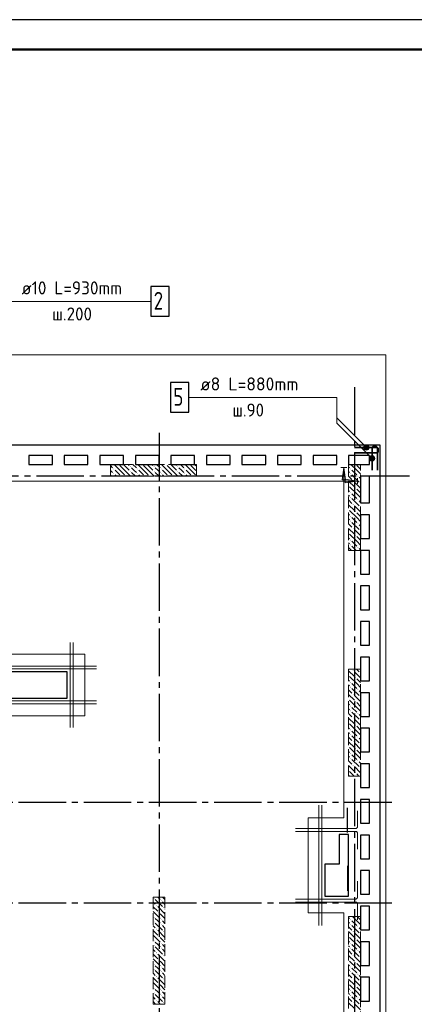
# Model space of a CAD drawing. Header units: millimetres. Extents: x 0 to 61017, y 0 to 42000.
# Tile 25 of 26: x 43627 to 50289, y 25395 to 42000. Entities that reach past the tile are written whole.
import ezdxf

# ---------------------------------------------------------------- set-up
doc = ezdxf.new("R2010")
doc.units = ezdxf.units.MM
doc.linetypes.add('______2', pattern=[270, 200, -70])
doc.linetypes.add('______5', pattern=[1100, 800, -100, 100, -100])
for name, color, linetype, lineweight in [('Standard', 7, 'Continuous', 25), ('ЖБ Пилон', 180, 'Continuous', 25), ('Обрамление П-обр. равн.', 7, 'Continuous', 25), ('Обрамление проемов стержнями', 7, 'Continuous', 25), ('Оси', 40, '______5', 18), ('Позиционная метка линия выноска', 7, 'Continuous', 13), ('Позиционная метка номер позиции', 7, 'Continuous', 13)]:
    doc.layers.add(name, color=color, linetype=linetype, lineweight=lineweight)
doc.layers.add('ЖБ Перекрытие верхний уровень', color=7, linetype='Continuous', lineweight=25, true_color=0xe0e0ff)
doc.styles.add('ISOCPEUR', font='txt')

msp = doc.modelspace()

# ---------------------------------------------------------------- hatches: boundary and pattern name
at = {"layer": 'ЖБ Пилон', "linetype": 'Continuous', "lineweight": 18, "transparency": 33554687}
for points in [[(45210, 34423), (45217, 34430), (45223, 34423), (45217, 34417)], [(45300, 34500), (45297, 34497), (45294, 34500)], [(45490, 34463), (45497, 34470), (45503, 34463), (45497, 34457)], [(45490, 34383), (45497, 34390), (45503, 34383), (45497, 34377)], [(45610, 34423), (45617, 34430), (45623, 34423), (45617, 34417)], [(45700, 34500), (45697, 34497), (45694, 34500)], [(45890, 34463), (45897, 34470), (45903, 34463), (45897, 34457)], [(45890, 34383), (45897, 34390), (45903, 34383), (45897, 34377)], [(46010, 34423), (46017, 34430), (46023, 34423), (46017, 34417)], [(46100, 34500), (46097, 34497), (46094, 34500)], [(46290, 34463), (46297, 34470), (46303, 34463), (46297, 34457)], [(46290, 34383), (46297, 34390), (46303, 34383), (46297, 34377)], [(46410, 34423), (46417, 34430), (46423, 34423), (46417, 34417)], [(46500, 34500), (46497, 34497), (46494, 34500)], [(49210, 34423), (49217, 34430), (49223, 34423), (49217, 34417)], [(49300, 34500), (49297, 34497), (49294, 34500)], [(45210, 34343), (45217, 34350), (45223, 34343), (45217, 34337)], [(45330, 34303), (45337, 34310), (45343, 34303), (45340, 34300), (45334, 34300)], [(45410, 34303), (45417, 34310), (45423, 34303), (45420, 34300), (45414, 34300)], [(45610, 34343), (45617, 34350), (45623, 34343), (45617, 34337)], [(45730, 34303), (45737, 34310), (45743, 34303), (45740, 34300), (45734, 34300)], [(45810, 34303), (45817, 34310), (45823, 34303), (45820, 34300), (45814, 34300)], [(46010, 34343), (46017, 34350), (46023, 34343), (46017, 34337)], [(46130, 34303), (46137, 34310), (46143, 34303), (46140, 34300), (46134, 34300)], [(46210, 34303), (46217, 34310), (46223, 34303), (46220, 34300), (46214, 34300)], [(46410, 34343), (46417, 34350), (46423, 34343), (46417, 34337)], [(46530, 34303), (46537, 34310), (46543, 34303), (46540, 34300), (46534, 34300)], [(49210, 34343), (49217, 34350), (49223, 34343), (49217, 34337)], [(49250, 34223), (49257, 34230), (49263, 34223), (49257, 34217)], [(49330, 34303), (49337, 34310), (49343, 34303), (49337, 34297)], [(49180, 34147), (49183, 34143), (49180, 34140)], [(49290, 34103), (49297, 34110), (49303, 34103), (49297, 34097)], [(49370, 34183), (49377, 34190), (49380, 34187), (49380, 34180), (49377, 34177)], [(49210, 34023), (49217, 34030), (49223, 34023), (49217, 34017)], [(49210, 33943), (49217, 33950), (49223, 33943), (49217, 33937)], [(49330, 33903), (49337, 33910), (49343, 33903), (49337, 33897)], [(49180, 33747), (49183, 33743), (49180, 33740)], [(49250, 33823), (49257, 33830), (49263, 33823), (49257, 33817)], [(49290, 33703), (49297, 33710), (49303, 33703), (49297, 33697)], [(49370, 33783), (49377, 33790), (49380, 33787), (49380, 33780), (49377, 33777)], [(49210, 33623), (49217, 33630), (49223, 33623), (49217, 33617)], [(49210, 33543), (49217, 33550), (49223, 33543), (49217, 33537)], [(49250, 33423), (49257, 33430), (49263, 33423), (49257, 33417)], [(49330, 33503), (49337, 33510), (49343, 33503), (49337, 33497)], [(49370, 33383), (49377, 33390), (49380, 33387), (49380, 33380), (49377, 33377)], [(49180, 33347), (49183, 33343), (49180, 33340)], [(49210, 33223), (49217, 33230), (49223, 33223), (49217, 33217)], [(49290, 33303), (49297, 33310), (49303, 33303), (49297, 33297)], [(49210, 33143), (49217, 33150), (49223, 33143), (49217, 33137)], [(49330, 33103), (49337, 33110), (49343, 33103), (49337, 33097)], [(49180, 30947), (49183, 30943), (49180, 30940)], [(49250, 31023), (49257, 31030), (49263, 31023), (49257, 31017)], [(49290, 30903), (49297, 30910), (49303, 30903), (49297, 30897)], [(49370, 30983), (49377, 30990), (49380, 30987), (49380, 30980), (49377, 30977)], [(49210, 30823), (49217, 30830), (49223, 30823), (49217, 30817)], [(49210, 30743), (49217, 30750), (49223, 30743), (49217, 30737)], [(49250, 30623), (49257, 30630), (49263, 30623), (49257, 30617)], [(49330, 30703), (49337, 30710), (49343, 30703), (49337, 30697)], [(49370, 30583), (49377, 30590), (49380, 30587), (49380, 30580), (49377, 30577)], [(49180, 30547), (49183, 30543), (49180, 30540)], [(49210, 30423), (49217, 30430), (49223, 30423), (49217, 30417)], [(49290, 30503), (49297, 30510), (49303, 30503), (49297, 30497)], [(49210, 30343), (49217, 30350), (49223, 30343), (49217, 30337)], [(49250, 30223), (49257, 30230), (49263, 30223), (49257, 30217)], [(49330, 30303), (49337, 30310), (49343, 30303), (49337, 30297)], [(49180, 30147), (49183, 30143), (49180, 30140)], [(49290, 30103), (49297, 30110), (49303, 30103), (49297, 30097)], [(49370, 30183), (49377, 30190), (49380, 30187), (49380, 30180), (49377, 30177)], [(49210, 30023), (49217, 30030), (49223, 30023), (49217, 30017)], [(49210, 29943), (49217, 29950), (49223, 29943), (49217, 29937)], [(49330, 29903), (49337, 29910), (49343, 29903), (49337, 29897)], [(49180, 29747), (49183, 29743), (49180, 29740)], [(49250, 29823), (49257, 29830), (49263, 29823), (49257, 29817)], [(49370, 29783), (49377, 29790), (49380, 29787), (49380, 29780), (49377, 29777)], [(49210, 29623), (49217, 29630), (49223, 29623), (49217, 29617)], [(49290, 29703), (49297, 29710), (49303, 29703), (49297, 29697)], [(49210, 29543), (49217, 29550), (49223, 29543), (49217, 29537)], [(49250, 29423), (49257, 29430), (49263, 29423), (49257, 29417)], [(49330, 29503), (49337, 29510), (49343, 29503), (49337, 29497)], [(49180, 29347), (49183, 29343), (49180, 29340)], [(49290, 29303), (49297, 29310), (49303, 29303), (49297, 29297)], [(49370, 29383), (49377, 29390), (49380, 29387), (49380, 29380), (49377, 29377)], [(45890, 27183), (45897, 27190), (45903, 27183), (45897, 27177)], [(45930, 27063), (45937, 27070), (45943, 27063), (45937, 27057)], [(46010, 27143), (46017, 27150), (46023, 27143), (46017, 27137)], [(45970, 26943), (45977, 26950), (45983, 26943), (45977, 26937)], [(46050, 27023), (46057, 27030), (46063, 27023), (46057, 27017)], [(45890, 26863), (45897, 26870), (45903, 26863), (45897, 26857)], [(45890, 26783), (45897, 26790), (45903, 26783), (45897, 26777)], [(46010, 26823), (46017, 26830), (46023, 26823), (46017, 26817)], [(46010, 26743), (46017, 26750), (46023, 26743), (46017, 26737)], [(49210, 26823), (49217, 26830), (49223, 26823), (49217, 26817)], [(49210, 26743), (49217, 26750), (49223, 26743), (49217, 26737)], [(45930, 26663), (45937, 26670), (45943, 26663), (45937, 26657)], [(46050, 26623), (46057, 26630), (46063, 26623), (46057, 26617)], [(49250, 26623), (49257, 26630), (49263, 26623), (49257, 26617)], [(49330, 26703), (49337, 26710), (49343, 26703), (49337, 26697)], [(49370, 26583), (49377, 26590), (49380, 26587), (49380, 26580), (49377, 26577)], [(45890, 26463), (45897, 26470), (45903, 26463), (45897, 26457)], [(45970, 26543), (45977, 26550), (45983, 26543), (45977, 26537)], [(46010, 26423), (46017, 26430), (46023, 26423), (46017, 26417)], [(49180, 26547), (49183, 26543), (49180, 26540)], [(49210, 26423), (49217, 26430), (49223, 26423), (49217, 26417)], [(49290, 26503), (49297, 26510), (49303, 26503), (49297, 26497)], [(45890, 26383), (45897, 26390), (45903, 26383), (45897, 26377)], [(45930, 26263), (45937, 26270), (45943, 26263), (45937, 26257)], [(46010, 26343), (46017, 26350), (46023, 26343), (46017, 26337)], [(49210, 26343), (49217, 26350), (49223, 26343), (49217, 26337)], [(49330, 26303), (49337, 26310), (49343, 26303), (49337, 26297)], [(45970, 26143), (45977, 26150), (45983, 26143), (45977, 26137)], [(46050, 26223), (46057, 26230), (46063, 26223), (46057, 26217)], [(49180, 26147), (49183, 26143), (49180, 26140)], [(49250, 26223), (49257, 26230), (49263, 26223), (49257, 26217)], [(49290, 26103), (49297, 26110), (49303, 26103), (49297, 26097)], [(49370, 26183), (49377, 26190), (49380, 26187), (49380, 26180), (49377, 26177)], [(45890, 26063), (45897, 26070), (45903, 26063), (45897, 26057)], [(45890, 25983), (45897, 25990), (45903, 25983), (45897, 25977)], [(46010, 26023), (46017, 26030), (46023, 26023), (46017, 26017)], [(46010, 25943), (46017, 25950), (46023, 25943), (46017, 25937)], [(49210, 26023), (49217, 26030), (49223, 26023), (49217, 26017)], [(49210, 25943), (49217, 25950), (49223, 25943), (49217, 25937)], [(49330, 25903), (49337, 25910), (49343, 25903), (49337, 25897)], [(45930, 25863), (45937, 25870), (45943, 25863), (45937, 25857)], [(45970, 25743), (45977, 25750), (45983, 25743), (45977, 25737)], [(46050, 25823), (46057, 25830), (46063, 25823), (46057, 25817)], [(49180, 25747), (49183, 25743), (49180, 25740)], [(49250, 25823), (49257, 25830), (49263, 25823), (49257, 25817)], [(49370, 25783), (49377, 25790), (49380, 25787), (49380, 25780), (49377, 25777)], [(45890, 25663), (45897, 25670), (45903, 25663), (45897, 25657)], [(45890, 25583), (45897, 25590), (45903, 25583), (45897, 25577)], [(46010, 25623), (46017, 25630), (46023, 25623), (46017, 25617)], [(49210, 25623), (49217, 25630), (49223, 25623), (49217, 25617)], [(49290, 25703), (49297, 25710), (49303, 25703), (49297, 25697)], [(45930, 25463), (45937, 25470), (45943, 25463), (45937, 25457)], [(46010, 25543), (46017, 25550), (46023, 25543), (46017, 25537)], [(46050, 25423), (46057, 25430), (46063, 25423), (46057, 25417)], [(49210, 25543), (49217, 25550), (49223, 25543), (49217, 25537)], [(49250, 25423), (49257, 25430), (49263, 25423), (49257, 25417)], [(49330, 25503), (49337, 25510), (49343, 25503), (49337, 25497)]]:
    msp.add_hatch(color=7, dxfattribs=at).paths.add_polyline_path(points, flags=16)
at = {"layer": 'Позиционная метка линия выноска', "linetype": 'Continuous', "lineweight": 13, "transparency": 33554687}
msp.add_hatch(color=7, dxfattribs=at).paths.add_polyline_path([(49130, 34240), (49100, 34450), (49070, 34240)])
msp.add_hatch(color=7, dxfattribs=at).paths.add_polyline_path([(49120, 34250), (49330, 34220), (49120, 34190)], flags=16)
at = {"layer": 'Позиционная метка номер позиции', "linetype": 'Continuous', "lineweight": 13, "transparency": 33554687}
for points in [[(49449, 34753), (49492, 34828), (49438, 34774)], [(49438, 34774), (49492, 34828), (49470, 34828)], [(49438, 34774), (49470, 34828), (49438, 34796)], [(49438, 34796), (49470, 34828), (49449, 34817)], [(49449, 34753), (49513, 34817), (49492, 34828)], [(49470, 34742), (49513, 34817), (49449, 34753)], [(49470, 34742), (49524, 34796), (49513, 34817)], [(49492, 34742), (49524, 34796), (49470, 34742)], [(49492, 34742), (49524, 34774), (49524, 34796)], [(49524, 34774), (49492, 34742), (49513, 34753)], [(49543, 34569), (49586, 34644), (49532, 34590)], [(49532, 34590), (49586, 34644), (49564, 34644)], [(49532, 34590), (49564, 34644), (49532, 34612)], [(49532, 34612), (49564, 34644), (49543, 34633)], [(49543, 34569), (49607, 34633), (49586, 34644)], [(49564, 34558), (49607, 34633), (49543, 34569)], [(49564, 34558), (49618, 34612), (49607, 34633)], [(49586, 34558), (49618, 34612), (49564, 34558)], [(49586, 34558), (49618, 34590), (49618, 34612)], [(49618, 34590), (49586, 34558), (49607, 34569)]]:
    msp.add_hatch(color=7, dxfattribs=at).paths.add_polyline_path(points)

# ---------------------------------------------------------------- linework, layer by layer
at = {"layer": 'Standard', "color": 7, "linetype": 'Continuous', "lineweight": 25, "transparency": 33554687}
for p, q in [((43100, 34830), (49710, 34830)), ((49710, 34830), (49710, 19870)), ((43780, 34650), (43780, 34500)), ((44180, 34650), (43780, 34650)), ((44180, 34500), (44180, 34650)), ((44380, 34650), (44380, 34500)), ((44780, 34650), (44380, 34650)), ((44780, 34500), (44780, 34650)), ((44980, 34650), (44980, 34500)), ((45380, 34650), (44980, 34650)), ((45380, 34500), (45380, 34650)), ((45580, 34650), (45580, 34500)), ((45980, 34650), (45580, 34650)), ((45980, 34500), (45980, 34650)), ((46180, 34650), (46180, 34500)), ((46580, 34650), (46180, 34650)), ((46580, 34500), (46580, 34650)), ((46780, 34650), (46780, 34500)), ((47180, 34650), (46780, 34650)), ((47180, 34500), (47180, 34650)), ((47380, 34650), (47380, 34500)), ((47780, 34650), (47380, 34650)), ((47780, 34500), (47780, 34650)), ((47980, 34650), (47980, 34500)), ((48380, 34650), (47980, 34650)), ((48380, 34500), (48380, 34650)), ((48580, 34650), (48580, 34500)), ((48980, 34650), (48580, 34650)), ((48980, 34500), (48980, 34650)), ((49180, 34650), (49180, 34500)), ((49530, 34650), (49180, 34650)), ((49530, 34500), (49530, 34650)), ((43780, 34500), (44180, 34500)), ((44380, 34500), (44780, 34500)), ((44980, 34500), (45380, 34500)), ((45580, 34500), (45980, 34500)), ((46180, 34500), (46580, 34500)), ((46780, 34500), (47180, 34500)), ((47380, 34500), (47780, 34500)), ((47980, 34500), (48380, 34500)), ((48580, 34500), (48980, 34500)), ((49180, 34500), (49530, 34500)), ((49380, 34300), (49380, 33850)), ((49530, 34300), (49380, 34300)), ((49530, 33850), (49530, 34300)), ((49380, 33850), (49530, 33850)), ((49380, 33650), (49380, 33250)), ((49530, 33650), (49380, 33650)), ((49530, 33250), (49530, 33650)), ((49380, 33250), (49530, 33250)), ((49380, 33050), (49380, 32650)), ((49530, 33050), (49380, 33050)), ((49530, 32650), (49530, 33050)), ((49380, 32650), (49530, 32650)), ((49380, 32450), (49380, 32050)), ((49530, 32450), (49380, 32450)), ((49530, 32050), (49530, 32450)), ((49380, 32050), (49530, 32050)), ((49380, 31850), (49380, 31450)), ((49530, 31850), (49380, 31850)), ((49530, 31450), (49530, 31850)), ((49380, 31450), (49530, 31450)), ((49380, 31250), (49380, 30850)), ((49530, 31250), (49380, 31250)), ((49530, 30850), (49530, 31250)), ((44430, 31000), (43170, 31000)), ((44430, 30560), (44430, 31000)), ((49380, 30850), (49530, 30850)), ((42770, 30560), (44430, 30560)), ((49380, 30650), (49380, 30250)), ((49530, 30650), (49380, 30650)), ((49530, 30250), (49530, 30650)), ((49380, 30250), (49530, 30250)), ((49380, 30050), (49380, 29650)), ((49530, 30050), (49380, 30050)), ((49530, 29650), (49530, 30050)), ((49380, 29650), (49530, 29650)), ((49380, 29450), (49380, 29050)), ((49530, 29450), (49380, 29450)), ((49530, 29050), (49530, 29450)), ((49380, 29050), (49530, 29050)), ((49380, 28850), (49380, 28450)), ((49530, 28850), (49380, 28850)), ((49530, 28450), (49530, 28850)), ((49380, 28450), (49530, 28450)), ((49020, 28260), (49020, 27760)), ((49180, 28260), (49020, 28260)), ((49180, 27220), (49180, 28260)), ((49380, 28250), (49380, 27850)), ((49530, 28250), (49380, 28250)), ((49530, 27850), (49530, 28250)), ((48780, 27760), (48780, 27220)), ((49020, 27760), (48780, 27760)), ((49380, 27850), (49530, 27850)), ((49380, 27650), (49380, 27250)), ((49530, 27650), (49380, 27650)), ((49530, 27250), (49530, 27650)), ((49380, 27250), (49530, 27250)), ((48780, 27220), (49180, 27220)), ((49380, 27050), (49380, 26650)), ((49530, 27050), (49380, 27050)), ((49530, 26650), (49530, 27050)), ((49380, 26650), (49530, 26650)), ((49380, 26450), (49380, 26050)), ((49530, 26450), (49380, 26450)), ((49530, 26050), (49530, 26450)), ((49380, 26050), (49530, 26050)), ((49380, 25850), (49380, 25450)), ((49530, 25850), (49380, 25850)), ((49530, 25450), (49530, 25850)), ((49380, 25450), (49530, 25450))]:
    msp.add_line(p, q, dxfattribs=at)
at = {"layer": 'Standard', "color": 7, "linetype": 'Continuous', "lineweight": 13, "transparency": 33554687}
msp.add_lwpolyline([(0, 0), (59400, 0), (59400, 42000), (0, 42000), (0, 0)], close=True, dxfattribs=at)
at = {"layer": 'Standard', "color": 7, "linetype": 'Continuous', "lineweight": -3, "transparency": 33554687}
msp.add_lwpolyline([(0, 42000), (0, 0), (59400, 0), (59400, 42000), (0, 42000)], dxfattribs=at)
at = {"layer": 'Standard', "color": 7, "linetype": 'Continuous', "lineweight": 25, "transparency": 33554687}
for points in [[(0, 42000), (0, 0), (59400, 0), (59400, 42000), (0, 42000)], [(59400, 42000), (0, 42000), (0, 0), (59400, 0), (59400, 42000)]]:
    msp.add_lwpolyline(points, dxfattribs=at)
at = {"layer": 'Standard', "color": 7, "linetype": 'Continuous', "lineweight": 13, "transparency": 33554687}
msp.add_lwpolyline([(59400, 42000), (0, 42000), (0, 0), (59400, 0), (59400, 42000)], dxfattribs=at)
msp.add_lwpolyline([(59400, 42000), (0, 42000), (0, 0), (59400, 0), (59400, 42000)], dxfattribs=at)
at = {"layer": 'Standard', "color": 7, "linetype": 'Continuous', "lineweight": 50, "transparency": 33554687}
msp.add_lwpolyline([(2000, 41500), (58900, 41500), (58900, 500), (2000, 500), (2000, 41500)], close=True, dxfattribs=at)
at = {"layer": 'Standard', "color": 254, "linetype": 'Continuous', "lineweight": 13, "true_color": 0xc4c4ff, "transparency": 33554687}
msp.add_lwpolyline([(7000, 19770), (49810, 19770), (49810, 36350), (7000, 36350), (7000, 19770)], dxfattribs=at)
at = {"layer": 'ЖБ Перекрытие верхний уровень', "color": 7, "linetype": 'Continuous', "lineweight": 18, "transparency": 33554687}
for p, q in [((49710, 34830), (43100, 34830)), ((49710, 19870), (49710, 34830)), ((43780, 34500), (43780, 34650)), ((43780, 34650), (44180, 34650)), ((44180, 34650), (44180, 34500)), ((44380, 34500), (44380, 34650)), ((44380, 34650), (44780, 34650)), ((44780, 34650), (44780, 34500)), ((44980, 34500), (44980, 34650)), ((44980, 34650), (45380, 34650)), ((45380, 34650), (45380, 34500)), ((45580, 34500), (45580, 34650)), ((45580, 34650), (45980, 34650)), ((45980, 34650), (45980, 34500)), ((46180, 34500), (46180, 34650)), ((46180, 34650), (46580, 34650)), ((46580, 34650), (46580, 34500)), ((46780, 34500), (46780, 34650)), ((46780, 34650), (47180, 34650)), ((47180, 34650), (47180, 34500)), ((47380, 34500), (47380, 34650)), ((47380, 34650), (47780, 34650)), ((47780, 34650), (47780, 34500)), ((47980, 34500), (47980, 34650)), ((47980, 34650), (48380, 34650)), ((48380, 34650), (48380, 34500)), ((48580, 34500), (48580, 34650)), ((48580, 34650), (48980, 34650)), ((48980, 34650), (48980, 34500)), ((49180, 34500), (49180, 34650)), ((49180, 34650), (49530, 34650)), ((49530, 34650), (49530, 34500)), ((44180, 34500), (43780, 34500)), ((44780, 34500), (44380, 34500)), ((45380, 34500), (44980, 34500)), ((45980, 34500), (45580, 34500)), ((46580, 34500), (46180, 34500)), ((47180, 34500), (46780, 34500)), ((47780, 34500), (47380, 34500)), ((48380, 34500), (47980, 34500)), ((48980, 34500), (48580, 34500)), ((49530, 34500), (49180, 34500)), ((49380, 33850), (49380, 34300)), ((49380, 34300), (49530, 34300)), ((49530, 34300), (49530, 33850)), ((49530, 33850), (49380, 33850)), ((49380, 33250), (49380, 33650)), ((49380, 33650), (49530, 33650)), ((49530, 33650), (49530, 33250)), ((49530, 33250), (49380, 33250)), ((49380, 33050), (49530, 33050)), ((49380, 32650), (49380, 33050)), ((49530, 33050), (49530, 32650)), ((49530, 32650), (49380, 32650)), ((49380, 32050), (49380, 32450)), ((49380, 32450), (49530, 32450)), ((49530, 32450), (49530, 32050)), ((49530, 32050), (49380, 32050)), ((49380, 31850), (49530, 31850)), ((49380, 31450), (49380, 31850)), ((49530, 31850), (49530, 31450)), ((49530, 31450), (49380, 31450)), ((49380, 30850), (49380, 31250)), ((49380, 31250), (49530, 31250)), ((49530, 31250), (49530, 30850)), ((44430, 31000), (43170, 31000)), ((44430, 30560), (44430, 31000)), ((49530, 30850), (49380, 30850)), ((43170, 30560), (44430, 30560)), ((49380, 30250), (49380, 30650)), ((49380, 30650), (49530, 30650)), ((49530, 30650), (49530, 30250)), ((49530, 30250), (49380, 30250)), ((49380, 29650), (49380, 30050)), ((49380, 30050), (49530, 30050)), ((49530, 30050), (49530, 29650)), ((49530, 29650), (49380, 29650)), ((49380, 29450), (49530, 29450)), ((49380, 29050), (49380, 29450)), ((49530, 29450), (49530, 29050)), ((49530, 29050), (49380, 29050)), ((49380, 28850), (49530, 28850)), ((49380, 28450), (49380, 28850)), ((49530, 28850), (49530, 28450)), ((49530, 28450), (49380, 28450)), ((49180, 28260), (49020, 28260)), ((49020, 28260), (49020, 27760)), ((49180, 27760), (49180, 28260)), ((49380, 28250), (49530, 28250)), ((49380, 27850), (49380, 28250)), ((49530, 28250), (49530, 27850)), ((49020, 27760), (48780, 27760)), ((48780, 27760), (48780, 27220)), ((49180, 27220), (49180, 27760)), ((49530, 27850), (49380, 27850)), ((49380, 27250), (49380, 27650)), ((49380, 27650), (49530, 27650)), ((49530, 27650), (49530, 27250)), ((49530, 27250), (49380, 27250)), ((48780, 27220), (49180, 27220)), ((49380, 26650), (49380, 27050)), ((49380, 27050), (49530, 27050)), ((49530, 27050), (49530, 26650)), ((49530, 26650), (49380, 26650)), ((49380, 26450), (49530, 26450)), ((49380, 26050), (49380, 26450)), ((49530, 26450), (49530, 26050)), ((49530, 26050), (49380, 26050)), ((49380, 25450), (49380, 25850)), ((49380, 25850), (49530, 25850)), ((49530, 25850), (49530, 25450)), ((49530, 25450), (49380, 25450))]:
    msp.add_line(p, q, dxfattribs=at)
at = {"layer": 'ЖБ Пилон', "color": 253, "linetype": '______2', "lineweight": 13, "true_color": 0xa0a0a0, "transparency": 33554687}
for p, q in [((46610, 34500), (45160, 34500)), ((45160, 34500), (45160, 34300)), ((46610, 34300), (46610, 34500)), ((49380, 34500), (49180, 34500)), ((49180, 34500), (49180, 33050)), ((49380, 33050), (49380, 34500)), ((45160, 34300), (46610, 34300)), ((49180, 33050), (49380, 33050)), ((49180, 31045), (49180, 29245)), ((49380, 31045), (49180, 31045)), ((49380, 29245), (49380, 31045)), ((49180, 29245), (49380, 29245)), ((45880, 27200), (45880, 25400)), ((46080, 27200), (45880, 27200)), ((46080, 25400), (46080, 27200)), ((49180, 26875), (49180, 25075)), ((49380, 26875), (49180, 26875)), ((49380, 25075), (49380, 26875)), ((45880, 25400), (46080, 25400))]:
    msp.add_line(p, q, dxfattribs=at)
at = {"layer": 'ЖБ Пилон', "color": 9, "linetype": 'Continuous', "lineweight": 18, "true_color": 0xc7c7c7, "transparency": 33554687}
for p, q in [((45160, 34480), (45197, 34443)), ((45197, 34363), (45160, 34400)), ((45317, 34403), (45220, 34500)), ((45237, 34403), (45317, 34323)), ((45317, 34483), (45397, 34403)), ((45317, 34403), (45397, 34323)), ((45397, 34483), (45380, 34500)), ((45397, 34483), (45477, 34403)), ((45397, 34403), (45500, 34300)), ((45460, 34500), (45477, 34483)), ((45557, 34403), (45517, 34443)), ((45540, 34500), (45597, 34443)), ((45597, 34363), (45557, 34403)), ((45717, 34403), (45620, 34500)), ((45637, 34403), (45717, 34323)), ((45717, 34483), (45797, 34403)), ((45717, 34403), (45797, 34323)), ((45797, 34483), (45780, 34500)), ((45797, 34483), (45877, 34403)), ((45797, 34403), (45900, 34300)), ((45860, 34500), (45877, 34483)), ((45957, 34403), (45917, 34443)), ((45940, 34500), (45997, 34443)), ((45997, 34363), (45957, 34403)), ((46117, 34403), (46020, 34500)), ((46037, 34403), (46117, 34323)), ((46117, 34483), (46197, 34403)), ((46117, 34403), (46197, 34323)), ((46197, 34483), (46180, 34500)), ((46197, 34483), (46277, 34403)), ((46197, 34403), (46300, 34300)), ((46260, 34500), (46277, 34483)), ((46357, 34403), (46317, 34443)), ((46340, 34500), (46397, 34443)), ((46397, 34363), (46357, 34403)), ((46517, 34403), (46420, 34500)), ((46437, 34403), (46517, 34323)), ((46517, 34483), (46597, 34403)), ((46517, 34403), (46597, 34323)), ((46597, 34483), (46580, 34500)), ((46597, 34483), (46610, 34470)), ((46597, 34403), (46610, 34390)), ((49180, 34460), (49197, 34443)), ((49197, 34363), (49180, 34380)), ((49317, 34403), (49220, 34500)), ((49237, 34403), (49317, 34323)), ((49317, 34483), (49380, 34420)), ((49317, 34403), (49380, 34340)), ((45160, 34320), (45180, 34300)), ((45237, 34323), (45260, 34300)), ((45517, 34363), (45580, 34300)), ((45637, 34323), (45660, 34300)), ((45917, 34363), (45980, 34300)), ((46037, 34323), (46060, 34300)), ((46317, 34363), (46380, 34300)), ((46437, 34323), (46460, 34300)), ((49180, 34300), (49237, 34243)), ((49180, 34220), (49277, 34123)), ((49237, 34323), (49357, 34203)), ((49380, 34260), (49357, 34283)), ((49180, 34060), (49197, 34043)), ((49317, 34003), (49197, 34123)), ((49380, 34100), (49277, 34203)), ((49317, 34083), (49380, 34020)), ((49197, 33963), (49180, 33980)), ((49180, 33900), (49237, 33843)), ((49237, 34003), (49317, 33923)), ((49237, 33923), (49357, 33803)), ((49317, 34003), (49380, 33940)), ((49380, 33860), (49357, 33883)), ((49180, 33820), (49277, 33723)), ((49317, 33603), (49197, 33723)), ((49380, 33700), (49277, 33803)), ((49180, 33660), (49197, 33643)), ((49197, 33563), (49180, 33580)), ((49237, 33603), (49317, 33523)), ((49317, 33683), (49380, 33620)), ((49317, 33603), (49380, 33540)), ((49180, 33500), (49237, 33443)), ((49180, 33420), (49277, 33323)), ((49237, 33523), (49357, 33403)), ((49380, 33300), (49277, 33403)), ((49380, 33460), (49357, 33483)), ((49180, 33260), (49197, 33243)), ((49317, 33203), (49197, 33323)), ((49317, 33283), (49380, 33220)), ((49197, 33163), (49180, 33180)), ((49180, 33100), (49230, 33050)), ((49237, 33203), (49317, 33123)), ((49237, 33123), (49310, 33050)), ((49317, 33203), (49380, 33140)), ((49380, 33060), (49357, 33083)), ((49180, 31020), (49277, 30923)), ((49317, 30803), (49197, 30923)), ((49235, 31045), (49237, 31043)), ((49380, 30900), (49277, 31003)), ((49315, 31045), (49357, 31003)), ((49180, 30860), (49197, 30843)), ((49197, 30763), (49180, 30780)), ((49237, 30803), (49317, 30723)), ((49237, 30723), (49357, 30603)), ((49317, 30883), (49380, 30820)), ((49317, 30803), (49380, 30740)), ((49180, 30700), (49237, 30643)), ((49180, 30620), (49277, 30523)), ((49380, 30500), (49277, 30603)), ((49380, 30660), (49357, 30683)), ((49180, 30460), (49197, 30443)), ((49317, 30403), (49197, 30523)), ((49237, 30403), (49317, 30323)), ((49317, 30483), (49380, 30420)), ((49317, 30403), (49380, 30340)), ((49197, 30363), (49180, 30380)), ((49180, 30300), (49237, 30243)), ((49237, 30323), (49357, 30203)), ((49380, 30260), (49357, 30283)), ((49180, 30220), (49277, 30123)), ((49180, 30060), (49197, 30043)), ((49317, 30003), (49197, 30123)), ((49380, 30100), (49277, 30203)), ((49317, 30083), (49380, 30020)), ((49197, 29963), (49180, 29980)), ((49180, 29900), (49237, 29843)), ((49237, 30003), (49317, 29923)), ((49237, 29923), (49357, 29803)), ((49317, 30003), (49380, 29940)), ((49180, 29820), (49277, 29723)), ((49380, 29700), (49277, 29803)), ((49380, 29860), (49357, 29883)), ((49180, 29660), (49197, 29643)), ((49197, 29563), (49180, 29580)), ((49317, 29603), (49197, 29723)), ((49237, 29603), (49317, 29523)), ((49317, 29683), (49380, 29620)), ((49317, 29603), (49380, 29540)), ((49180, 29500), (49237, 29443)), ((49180, 29420), (49277, 29323)), ((49237, 29523), (49357, 29403)), ((49380, 29300), (49277, 29403)), ((49380, 29460), (49357, 29483)), ((49180, 29260), (49195, 29245)), ((49275, 29245), (49197, 29323)), ((49317, 29283), (49355, 29245)), ((45880, 27120), (45917, 27083)), ((45917, 27163), (46037, 27043)), ((45997, 27163), (45960, 27200)), ((46037, 27123), (46080, 27080)), ((46040, 27200), (46080, 27160)), ((45880, 27040), (45957, 26963)), ((45880, 26960), (45997, 26843)), ((45957, 27043), (46077, 26923)), ((46080, 26840), (45997, 26923)), ((46080, 27000), (46077, 27003)), ((45957, 26803), (45917, 26843)), ((45917, 26763), (46037, 26643)), ((45997, 26763), (45957, 26803)), ((46037, 26803), (46080, 26760)), ((49180, 26860), (49197, 26843)), ((49197, 26763), (49180, 26780)), ((49237, 26803), (49317, 26723)), ((49317, 26803), (49245, 26875)), ((49317, 26803), (49380, 26740)), ((49325, 26875), (49380, 26820)), ((45880, 26720), (45917, 26683)), ((45880, 26640), (45957, 26563)), ((45957, 26643), (46077, 26523)), ((46037, 26723), (46080, 26680)), ((46080, 26600), (46077, 26603)), ((49180, 26700), (49237, 26643)), ((49180, 26620), (49277, 26523)), ((49237, 26723), (49357, 26603)), ((49380, 26500), (49277, 26603)), ((49380, 26660), (49357, 26683)), ((45880, 26560), (45997, 26443)), ((45957, 26403), (45917, 26443)), ((45997, 26363), (45957, 26403)), ((46080, 26440), (45997, 26523)), ((46037, 26403), (46080, 26360)), ((49180, 26460), (49197, 26443)), ((49317, 26403), (49197, 26523)), ((49237, 26403), (49317, 26323)), ((49317, 26483), (49380, 26420)), ((49317, 26403), (49380, 26340)), ((45880, 26320), (45917, 26283)), ((45880, 26240), (45957, 26163)), ((45917, 26363), (46037, 26243)), ((45957, 26243), (46077, 26123)), ((46037, 26323), (46080, 26280)), ((49197, 26363), (49180, 26380)), ((49180, 26300), (49237, 26243)), ((49237, 26323), (49357, 26203)), ((49380, 26260), (49357, 26283)), ((45880, 26160), (45997, 26043)), ((46080, 26040), (45997, 26123)), ((46080, 26200), (46077, 26203)), ((49180, 26220), (49277, 26123)), ((49317, 26003), (49197, 26123)), ((49380, 26100), (49277, 26203)), ((49317, 26083), (49380, 26020)), ((45880, 25920), (45917, 25883)), ((45957, 26003), (45917, 26043)), ((45917, 25963), (46037, 25843)), ((45997, 25963), (45957, 26003)), ((46037, 26003), (46080, 25960)), ((46037, 25923), (46080, 25880)), ((49180, 26060), (49197, 26043)), ((49197, 25963), (49180, 25980)), ((49237, 26003), (49317, 25923)), ((49237, 25923), (49357, 25803)), ((49317, 26003), (49380, 25940)), ((45880, 25840), (45957, 25763)), ((45880, 25760), (45997, 25643)), ((45957, 25843), (46077, 25723)), ((46080, 25800), (46077, 25803)), ((49180, 25900), (49237, 25843)), ((49180, 25820), (49277, 25723)), ((49380, 25700), (49277, 25803)), ((49380, 25860), (49357, 25883)), ((45957, 25603), (45917, 25643)), ((45997, 25563), (45957, 25603)), ((46080, 25640), (45997, 25723)), ((46037, 25603), (46080, 25560)), ((49180, 25660), (49197, 25643)), ((49197, 25563), (49180, 25580)), ((49317, 25603), (49197, 25723)), ((49237, 25603), (49317, 25523)), ((49317, 25683), (49380, 25620)), ((49317, 25603), (49380, 25540)), ((45880, 25520), (45917, 25483)), ((45880, 25440), (45920, 25400)), ((45917, 25563), (46037, 25443)), ((45957, 25443), (46000, 25400)), ((46037, 25523), (46080, 25480)), ((49180, 25500), (49237, 25443)), ((49180, 25420), (49277, 25323)), ((49237, 25523), (49357, 25403)), ((49380, 25460), (49357, 25483)), ((46080, 25400), (46077, 25403)), ((49380, 25300), (49277, 25403))]:
    msp.add_line(p, q, dxfattribs=at)
at = {"layer": 'Обрамление П-обр. равн.', "color": 7, "linetype": 'Continuous', "lineweight": 25, "transparency": 33554687}
for p, q in [((49159, 28290), (49159, 28710)), ((49159, 27730), (49159, 27310))]:
    msp.add_line(p, q, dxfattribs=at)
for points in [[(45840, 37000), (46150, 37000), (46150, 37500), (45840, 37500), (45840, 37000)], [(46171, 35380), (46481, 35380), (46481, 35880), (46171, 35880), (46171, 35380)]]:
    msp.add_lwpolyline(points, dxfattribs=at)
at = {"layer": 'Обрамление П-обр. равн.', "color": 7, "linetype": 'Continuous', "lineweight": 35, "transparency": 33554687}
for points in [[(49281, 34695), (49662, 34695), (49665, 34695), (49669, 34697), (49672, 34699), (49675, 34701), (49677, 34704), (49679, 34707), (49681, 34711), (49681, 34714), (49681, 34766), (49681, 34769), (49679, 34773), (49677, 34776), (49675, 34779), (49672, 34781), (49669, 34783), (49665, 34785), (49662, 34785), (49281, 34785)], [(49665, 34401), (49665, 34782), (49665, 34785), (49663, 34789), (49661, 34792), (49659, 34795), (49656, 34797), (49653, 34799), (49649, 34801), (49646, 34801), (49594, 34801), (49591, 34801), (49587, 34799), (49584, 34797), (49581, 34795), (49579, 34792), (49577, 34789), (49575, 34785), (49575, 34782), (49575, 34401)]]:
    msp.add_lwpolyline(points, dxfattribs=at)
at = {"layer": 'Обрамление проемов стержнями', "color": 7, "linetype": 'Continuous', "lineweight": 18, "transparency": 33554687}
for p, q in [((44480, 30065), (44480, 31495)), ((44530, 30065), (44530, 31495)), ((48680, 26725), (48680, 28755)), ((48730, 26725), (48730, 28755))]:
    msp.add_line(p, q, dxfattribs=at)
for points in [[(44925, 31100), (42669, 31100), (42663, 31101), (42658, 31103), (42653, 31105), (42649, 31109), (42645, 31113), (42643, 31118), (42641, 31123), (42640, 31129), (42640, 31400)], [(44925, 31050), (42669, 31050), (42663, 31049), (42658, 31047), (42653, 31045), (42649, 31041), (42645, 31037), (42643, 31032), (42641, 31027), (42640, 31021), (42640, 30750)], [(44925, 30510), (42669, 30510), (42663, 30511), (42658, 30513), (42653, 30515), (42649, 30519), (42645, 30523), (42643, 30528), (42641, 30533), (42640, 30539), (42640, 30810)], [(44925, 30460), (42669, 30460), (42663, 30459), (42658, 30457), (42653, 30455), (42649, 30451), (42645, 30447), (42643, 30442), (42641, 30437), (42640, 30431), (42640, 30160)], [(48285, 28360), (49301, 28360), (49307, 28361), (49312, 28363), (49317, 28365), (49321, 28369), (49325, 28373), (49327, 28378), (49329, 28383), (49330, 28389), (49330, 28660)], [(48285, 28310), (49301, 28310), (49307, 28309), (49312, 28307), (49317, 28305), (49321, 28301), (49325, 28297), (49327, 28292), (49329, 28287), (49330, 28281), (49330, 28010)], [(48285, 27170), (49301, 27170), (49307, 27171), (49312, 27173), (49317, 27175), (49321, 27179), (49325, 27183), (49327, 27188), (49329, 27193), (49330, 27199), (49330, 27470)], [(48285, 27120), (49301, 27120), (49307, 27119), (49312, 27117), (49317, 27115), (49321, 27111), (49325, 27107), (49327, 27102), (49329, 27097), (49330, 27091), (49330, 26820)]]:
    msp.add_lwpolyline(points, dxfattribs=at)
at = {"layer": 'Оси', "color": 8, "linetype": '______5', "lineweight": -3, "transparency": 33554687}
for p, q in [((49280, 35800), (49280, 16970)), ((45980, 35030), (45980, 16970)), ((50210, 34300), (4600, 34300)), ((50210, 34300), (4600, 34300)), ((49910, 28800), (4600, 28800)), ((49910, 27100), (4600, 27100))]:
    msp.add_line(p, q, dxfattribs=at)
at = {"layer": 'Позиционная метка линия выноска', "color": 251, "linetype": 'Continuous', "lineweight": 13, "true_color": 0x494949, "transparency": 33554687}
for p, q in [((49050, 34450), (49150, 34450)), ((49100, 34450), (49070, 34240)), ((49100, 34450), (49100, 34450)), ((49100, 34450), (49100, 34450)), ((49100, 34450), (49100, 34450)), ((49130, 34240), (49100, 34450)), ((49070, 34240), (49130, 34240)), ((49100, 34240), (49100, 34225)), ((49120, 34220), (49105, 34220)), ((49120, 34190), (49120, 34250)), ((49120, 34250), (49330, 34220)), ((49330, 34220), (49120, 34190)), ((49330, 34170), (49330, 34270)), ((49330, 34220), (49330, 34220)), ((49330, 34220), (49330, 34220)), ((49330, 34220), (49330, 34220))]:
    msp.add_line(p, q, dxfattribs=at)
for points in [[(7150, 21680), (10680, 21680), (10680, 20430), (14240, 20430), (14240, 21680), (21200, 21680), (21200, 20430), (24760, 20430), (24760, 21680), (31720, 21680), (31720, 20430), (35280, 20430), (35280, 21680), (42240, 21680), (42240, 20430), (45800, 20430), (45800, 21680), (49100, 21680), (49100, 26940), (48500, 26940), (48500, 28540), (49100, 28540), (49100, 34450)], [(49330, 34220), (7380, 34220), (7380, 28540), (7980, 28540), (7980, 26940), (7380, 26940), (7380, 21450)], [(42590, 33745), (39760, 33745), (39760, 33640), (37830, 33640), (37830, 28600), (41490, 28600), (41490, 28420), (42890, 28420), (42890, 30260), (44730, 30260), (44730, 31300), (42890, 31300), (42890, 33365)]]:
    msp.add_lwpolyline(points, dxfattribs=at)
at = {"layer": 'Позиционная метка номер позиции', "color": 7, "linetype": 'Continuous', "lineweight": 13, "transparency": 33554687}
for p, q in [((49449, 34817), (49449, 34817)), ((49449, 34753), (49449, 34753)), ((49513, 34817), (49513, 34817)), ((49513, 34753), (49513, 34753)), ((49543, 34633), (49543, 34633)), ((49543, 34569), (49543, 34569)), ((49607, 34633), (49607, 34633)), ((49607, 34569), (49607, 34569))]:
    msp.add_line(p, q, dxfattribs=at)
for points in [[(42460, 36010), (42960, 36510), (43340, 36510), (43340, 37250), (45840, 37250)], [(42840, 35575), (43340, 36075), (43340, 37250), (45840, 37250)], [(49481, 34785), (48981, 35285), (48981, 35630), (46481, 35630)], [(49575, 34601), (48981, 35195), (48981, 35630), (46481, 35630)]]:
    msp.add_lwpolyline(points, dxfattribs=at)
for centre in [(49481, 34785), (49575, 34601)]:
    msp.add_circle(centre, 45, dxfattribs=at)

# ---------------------------------------------------------------- texts
at = {"layer": 'Обрамление П-обр. равн.', "color": 7, "linetype": 'Continuous', "lineweight": 13, "transparency": 33554687, "attachment_point": 7, "style": 'ISOCPEUR'}
for s, insert, char_height, width in [('\\W0.96;ø10 L=930mm ', (43660, 37367), 220, 1996.3), ('\\W0.78;2', (45890, 37110), 300, 326.42), ('\\W0.95;ш.200 ', (44177, 36927), 220, 962.12), ('\\W0.98;ø8 L=880mm ', (46679, 35747), 220, 1888.53), ('\\W0.78;5', (46221, 35490), 300, 326.41), ('\\W0.94;ш.90 ', (47218, 35307), 220, 807.16)]:
    msp.add_mtext(s, dxfattribs=dict(at, insert=insert, char_height=char_height, width=width))

doc.saveas('drawing.dxf')
